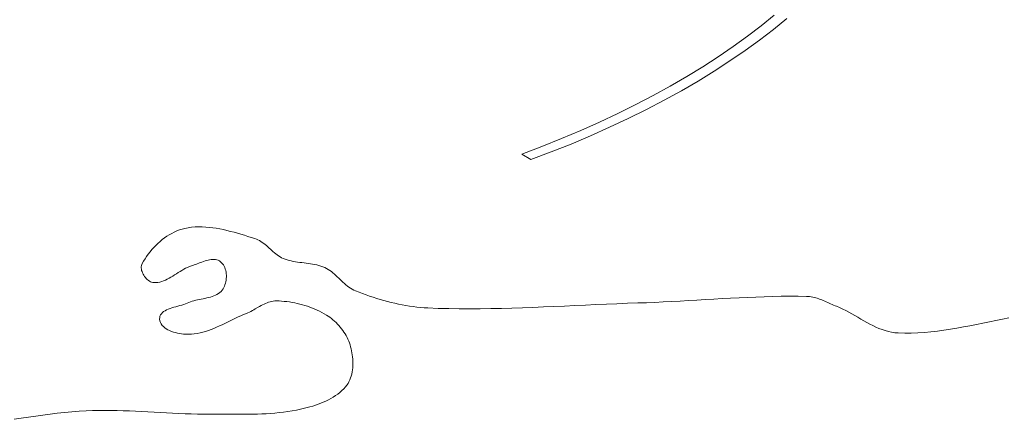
# Model space of a CAD drawing. Header units: inches. Extents: x -12 to 23, y -13.2 to 21.7.
# Tile 30 of 75: x 12.5 to 17.5, y -13.1 to -11.1. Entities that reach past the tile are written whole.
import ezdxf

# ---------------------------------------------------------------- set-up
doc = ezdxf.new("R2010")
doc.units = ezdxf.units.IN
doc.header["$MEASUREMENT"] = 0
doc.layers.get('0').update_dxf_attribs({"lineweight": 0})

msp = doc.modelspace()

# ---------------------------------------------------------------- linework, layer by layer
at = {"color": 7, "linetype": 'Continuous', "lineweight": 0}
for points in [[(16.3925, -11.1086), (16.325, -11.1636), (16.2543, -11.2177), (16.1807, -11.271), (16.1041, -11.3234), (16.0248, -11.3748), (15.9427, -11.4252), (15.8579, -11.4745), (15.7707, -11.5227), (15.6809, -11.5697), (15.5887, -11.6155), (15.4942, -11.66), (15.3975, -11.7032), (15.2987, -11.7449), (15.1978, -11.7852), (15.095, -11.824), (15.095, -11.824), (15.0495, -11.7957), (15.1516, -11.7572), (15.2509, -11.7175), (15.3482, -11.6764), (15.4434, -11.6339), (15.5365, -11.5901), (15.6273, -11.545), (15.7157, -11.4987), (15.8017, -11.4512), (15.8852, -11.4026), (15.9661, -11.3529), (16.0443, -11.3023), (16.1198, -11.2507), (16.1923, -11.1981), (16.2619, -11.1448), (16.3285, -11.0907)], [(17.5174, -12.6276), (17.4845, -12.634), (17.4516, -12.6405), (17.4188, -12.6472), (17.3859, -12.6539), (17.353, -12.6605), (17.3201, -12.667), (17.2872, -12.6732), (17.2543, -12.6791), (17.2214, -12.6846), (17.1884, -12.6896), (17.1554, -12.6941), (17.1224, -12.6978), (17.0894, -12.7008), (17.0563, -12.703), (17.0231, -12.7043), (16.9899, -12.7045), (16.9567, -12.7036), (16.9398, -12.7023), (16.9232, -12.6998), (16.9069, -12.6962), (16.8907, -12.6917), (16.8748, -12.6863), (16.859, -12.6802), (16.8434, -12.6734), (16.828, -12.666), (16.8126, -12.6582), (16.7973, -12.65), (16.7821, -12.6415), (16.7669, -12.6328), (16.7517, -12.624), (16.7366, -12.6153), (16.7213, -12.6066), (16.7061, -12.5982), (16.6907, -12.59), (16.6753, -12.5823), (16.6597, -12.575), (16.6439, -12.5684), (16.6365, -12.5653), (16.6291, -12.5621), (16.6216, -12.5589), (16.6142, -12.5556), (16.5993, -12.5488), (16.5918, -12.5455), (16.5843, -12.5422), (16.5768, -12.539), (16.5693, -12.5359), (16.5617, -12.533), (16.5541, -12.5302), (16.5465, -12.5276), (16.5388, -12.5253), (16.5311, -12.5232), (16.5234, -12.5214), (16.5156, -12.5199), (16.5077, -12.5188), (16.4998, -12.518), (16.4918, -12.5177), (16.4491, -12.5172), (16.4064, -12.5172), (16.3637, -12.5176), (16.321, -12.5185), (16.2783, -12.5197), (16.2356, -12.5212), (16.1929, -12.523), (16.1502, -12.525), (16.1076, -12.5271), (16.0649, -12.5295), (16.0222, -12.5319), (15.9795, -12.5344), (15.9368, -12.5369), (15.8942, -12.5394), (15.8515, -12.5418), (15.8088, -12.5441), (15.7661, -12.5463), (15.7234, -12.5483), (15.6807, -12.55), (15.638, -12.5515), (15.5848, -12.5532), (15.5315, -12.5552), (15.4783, -12.5574), (15.425, -12.5598), (15.3718, -12.5622), (15.3185, -12.5646), (15.2652, -12.5671), (15.212, -12.5695), (15.1587, -12.5718), (15.1054, -12.5739), (15.0522, -12.5759), (14.9989, -12.5776), (14.9456, -12.579), (14.8924, -12.5801), (14.8391, -12.5808), (14.7859, -12.5811), (14.7326, -12.5809), (14.6794, -12.5801), (14.6262, -12.5788), (14.573, -12.5768), (14.5542, -12.5758), (14.5355, -12.5743), (14.5167, -12.5724), (14.4981, -12.5701), (14.4794, -12.5675), (14.4608, -12.5644), (14.4423, -12.561), (14.4238, -12.5572), (14.4053, -12.5531), (14.3869, -12.5487), (14.3686, -12.5439), (14.3504, -12.5389), (14.3322, -12.5336), (14.3141, -12.5281), (14.2961, -12.5223), (14.2781, -12.5163), (14.2603, -12.51), (14.2425, -12.5036), (14.2249, -12.497), (14.2074, -12.4902), (14.1984, -12.4863), (14.1898, -12.4818), (14.1815, -12.4768), (14.1735, -12.4713), (14.1656, -12.4654), (14.158, -12.4591), (14.1506, -12.4526), (14.1432, -12.4459), (14.1359, -12.439), (14.1287, -12.4321), (14.1215, -12.4251), (14.1143, -12.4182), (14.107, -12.4113), (14.0996, -12.4047), (14.092, -12.3982), (14.0843, -12.3921), (14.0764, -12.3863), (14.0682, -12.381), (14.0598, -12.3761), (14.051, -12.3718), (14.041, -12.3677), (14.0309, -12.3641), (14.0206, -12.361), (14.0101, -12.3583), (13.9996, -12.356), (13.9889, -12.354), (13.9781, -12.3523), (13.9673, -12.3507), (13.9565, -12.3493), (13.9456, -12.3479), (13.9347, -12.3466), (13.9238, -12.3452), (13.913, -12.3437), (13.9022, -12.342), (13.8915, -12.3402), (13.8809, -12.338), (13.8704, -12.3355), (13.86, -12.3326), (13.8497, -12.3292), (13.8396, -12.3253), (13.8317, -12.3217), (13.824, -12.3175), (13.8165, -12.3128), (13.8093, -12.3078), (13.8022, -12.3024), (13.7953, -12.2967), (13.7885, -12.2908), (13.7818, -12.2848), (13.7752, -12.2787), (13.7685, -12.2726), (13.7619, -12.2665), (13.7552, -12.2605), (13.7484, -12.2547), (13.7415, -12.2491), (13.7344, -12.2438), (13.7272, -12.2389), (13.7198, -12.2343), (13.7121, -12.2303), (13.7042, -12.2268), (13.6959, -12.2239), (13.6787, -12.2186), (13.6614, -12.2133), (13.6439, -12.208), (13.6263, -12.2027), (13.6086, -12.1976), (13.5909, -12.1927), (13.5731, -12.1879), (13.5552, -12.1835), (13.5373, -12.1794), (13.5193, -12.1757), (13.5013, -12.1725), (13.4834, -12.1698), (13.4654, -12.1676), (13.4475, -12.1661), (13.4295, -12.1653), (13.4117, -12.1652), (13.3939, -12.1658), (13.3761, -12.1674), (13.3585, -12.1698), (13.3409, -12.1732), (13.3274, -12.1766), (13.314, -12.1809), (13.3009, -12.1859), (13.288, -12.1916), (13.2754, -12.1981), (13.263, -12.2051), (13.2509, -12.2128), (13.2391, -12.2211), (13.2275, -12.2299), (13.2163, -12.2392), (13.2055, -12.2489), (13.195, -12.2591), (13.1848, -12.2696), (13.1751, -12.2805), (13.1657, -12.2917), (13.1567, -12.3031), (13.1482, -12.3148), (13.1401, -12.3266), (13.1325, -12.3386), (13.1254, -12.3507), (13.123, -12.3559), (13.1214, -12.3614), (13.1207, -12.3672), (13.1207, -12.3733), (13.1214, -12.3795), (13.1227, -12.3859), (13.1247, -12.3923), (13.1272, -12.3986), (13.1302, -12.4049), (13.1337, -12.4109), (13.1376, -12.4168), (13.1419, -12.4224), (13.1466, -12.4275), (13.1515, -12.4323), (13.1567, -12.4365), (13.162, -12.4402), (13.1676, -12.4433), (13.1732, -12.4456), (13.1788, -12.4472), (13.1845, -12.4479), (13.1948, -12.4479), (13.2049, -12.447), (13.2148, -12.4451), (13.2246, -12.4425), (13.2342, -12.4391), (13.2437, -12.4351), (13.253, -12.4306), (13.2623, -12.4256), (13.2716, -12.4203), (13.2808, -12.4147), (13.29, -12.409), (13.2991, -12.4031), (13.3083, -12.3972), (13.3175, -12.3914), (13.3268, -12.3858), (13.3362, -12.3805), (13.3456, -12.3754), (13.3552, -12.3709), (13.3649, -12.3668), (13.3747, -12.3634), (13.382, -12.361), (13.3894, -12.3584), (13.3969, -12.3555), (13.4046, -12.3525), (13.4124, -12.3495), (13.4202, -12.3465), (13.4281, -12.3435), (13.4361, -12.3407), (13.444, -12.3381), (13.4518, -12.3357), (13.4596, -12.3337), (13.4673, -12.3321), (13.4749, -12.331), (13.4824, -12.3305), (13.4897, -12.3305), (13.4968, -12.3312), (13.5037, -12.3327), (13.5103, -12.335), (13.5166, -12.3381), (13.5227, -12.3423), (13.528, -12.347), (13.5329, -12.3524), (13.5371, -12.3584), (13.5409, -12.3649), (13.544, -12.3719), (13.5467, -12.3792), (13.5488, -12.3868), (13.5504, -12.3947), (13.5515, -12.4028), (13.5521, -12.411), (13.5521, -12.4192), (13.5517, -12.4275), (13.5508, -12.4357), (13.5494, -12.4438), (13.5475, -12.4517), (13.5452, -12.4593), (13.5423, -12.4666), (13.539, -12.4735), (13.5353, -12.48), (13.5311, -12.486), (13.5253, -12.4927), (13.5189, -12.4986), (13.512, -12.5038), (13.5046, -12.5084), (13.4968, -12.5123), (13.4886, -12.5158), (13.4801, -12.5188), (13.4714, -12.5215), (13.4624, -12.5238), (13.4532, -12.5259), (13.4439, -12.5279), (13.4345, -12.5297), (13.4251, -12.5316), (13.4157, -12.5334), (13.4063, -12.5354), (13.397, -12.5375), (13.3879, -12.54), (13.379, -12.5427), (13.3704, -12.5458), (13.3621, -12.5494), (13.354, -12.5528), (13.3453, -12.556), (13.3361, -12.559), (13.3265, -12.5619), (13.3166, -12.5647), (13.3066, -12.5675), (13.2965, -12.5703), (13.2865, -12.5732), (13.2766, -12.5762), (13.2671, -12.5794), (13.258, -12.5828), (13.2494, -12.5866), (13.2415, -12.5907), (13.2344, -12.5952), (13.2281, -12.6002), (13.2229, -12.6057), (13.2187, -12.6117), (13.2158, -12.6184), (13.2142, -12.6258), (13.2141, -12.6339), (13.2155, -12.6425), (13.2182, -12.6505), (13.222, -12.6579), (13.2269, -12.6649), (13.2329, -12.6712), (13.2397, -12.6771), (13.2473, -12.6825), (13.2557, -12.6873), (13.2646, -12.6917), (13.274, -12.6956), (13.2839, -12.699), (13.294, -12.7019), (13.3044, -12.7044), (13.3149, -12.7064), (13.3254, -12.7081), (13.3358, -12.7092), (13.346, -12.71), (13.356, -12.7104), (13.3656, -12.7104), (13.3747, -12.71), (13.3895, -12.7085), (13.4042, -12.7064), (13.4186, -12.7035), (13.433, -12.6999), (13.4472, -12.6957), (13.4612, -12.6911), (13.4752, -12.6859), (13.4891, -12.6803), (13.5029, -12.6744), (13.5167, -12.6682), (13.5304, -12.6618), (13.5441, -12.6552), (13.5577, -12.6486), (13.5714, -12.6419), (13.585, -12.6352), (13.5987, -12.6286), (13.6123, -12.6221), (13.6261, -12.6159), (13.6398, -12.6099), (13.6537, -12.6043), (13.6613, -12.6011), (13.6689, -12.5976), (13.6764, -12.5939), (13.6839, -12.5899), (13.6913, -12.5858), (13.6987, -12.5815), (13.7135, -12.573), (13.7209, -12.5688), (13.7283, -12.5646), (13.7358, -12.5607), (13.7433, -12.5569), (13.7508, -12.5535), (13.7584, -12.5503), (13.7661, -12.5475), (13.7738, -12.5451), (13.7817, -12.5432), (13.7896, -12.5419), (13.7977, -12.5411), (13.8058, -12.5409), (13.819, -12.5413), (13.8323, -12.5421), (13.8455, -12.5432), (13.8588, -12.5446), (13.872, -12.5464), (13.8852, -12.5485), (13.8984, -12.5509), (13.9115, -12.5537), (13.9246, -12.5568), (13.9375, -12.5602), (13.9504, -12.5639), (13.9632, -12.568), (13.9758, -12.5725), (13.9883, -12.5772), (14.0006, -12.5823), (14.0128, -12.5877), (14.0248, -12.5935), (14.0365, -12.5996), (14.0481, -12.606), (14.0594, -12.6127), (14.0679, -12.6182), (14.0763, -12.6241), (14.0845, -12.6303), (14.0925, -12.6368), (14.1003, -12.6436), (14.1079, -12.6508), (14.1152, -12.6582), (14.1223, -12.6658), (14.1291, -12.6738), (14.1357, -12.6819), (14.1419, -12.6903), (14.1478, -12.6989), (14.1534, -12.7077), (14.1587, -12.7167), (14.1636, -12.7258), (14.1681, -12.7351), (14.1722, -12.7445), (14.1759, -12.754), (14.1792, -12.7636), (14.182, -12.7734), (14.1845, -12.7834), (14.1868, -12.7936), (14.1887, -12.8041), (14.1904, -12.8148), (14.1917, -12.8255), (14.1927, -12.8364), (14.1932, -12.8474), (14.1934, -12.8583), (14.1932, -12.8692), (14.1925, -12.8801), (14.1914, -12.8908), (14.1898, -12.9014), (14.1876, -12.9118), (14.185, -12.922), (14.1818, -12.9319), (14.178, -12.9416), (14.1736, -12.9508), (14.1686, -12.9597), (14.1629, -12.9682), (14.1566, -12.9762), (14.1474, -12.9864), (14.1376, -12.996), (14.1272, -13.0051), (14.1164, -13.0136), (14.1051, -13.0217), (14.0934, -13.0292), (14.0814, -13.0362), (14.069, -13.0428), (14.0563, -13.049), (14.0433, -13.0548), (14.0302, -13.0602), (14.0168, -13.0652), (14.0033, -13.0698), (13.9896, -13.0742), (13.9759, -13.0782), (13.9621, -13.082), (13.9483, -13.0855), (13.9346, -13.0887), (13.9209, -13.0917), (13.9073, -13.0946), (13.8857, -13.0987), (13.864, -13.1022), (13.8422, -13.1053), (13.8204, -13.1079), (13.7986, -13.1101), (13.7767, -13.1119), (13.7547, -13.1133), (13.7327, -13.1144), (13.7107, -13.1153), (13.6886, -13.1158), (13.6665, -13.1162), (13.6444, -13.1164), (13.6223, -13.1164), (13.6002, -13.1164), (13.5781, -13.1162), (13.556, -13.1161), (13.5339, -13.1159), (13.5118, -13.1158), (13.4897, -13.1157), (13.4677, -13.1157), (13.4364, -13.1156), (13.4051, -13.1152), (13.3739, -13.1144), (13.3426, -13.1133), (13.3113, -13.112), (13.28, -13.1105), (13.2487, -13.1088), (13.2174, -13.1071), (13.1861, -13.1054), (13.1549, -13.1037), (13.1236, -13.102), (13.0923, -13.1005), (13.061, -13.0992), (13.0298, -13.098), (12.9985, -13.0972), (12.9672, -13.0966), (12.936, -13.0965), (12.9047, -13.0968), (12.8734, -13.0975), (12.8422, -13.0988), (12.8055, -13.101), (12.7688, -13.1039), (12.7322, -13.1073), (12.6956, -13.1113), (12.659, -13.1157), (12.6225, -13.1205), (12.586, -13.1256), (12.5496, -13.1309), (12.5131, -13.1363), (12.4766, -13.1418)]]:
    msp.add_lwpolyline(points, dxfattribs=at)

doc.saveas('drawing.dxf')
